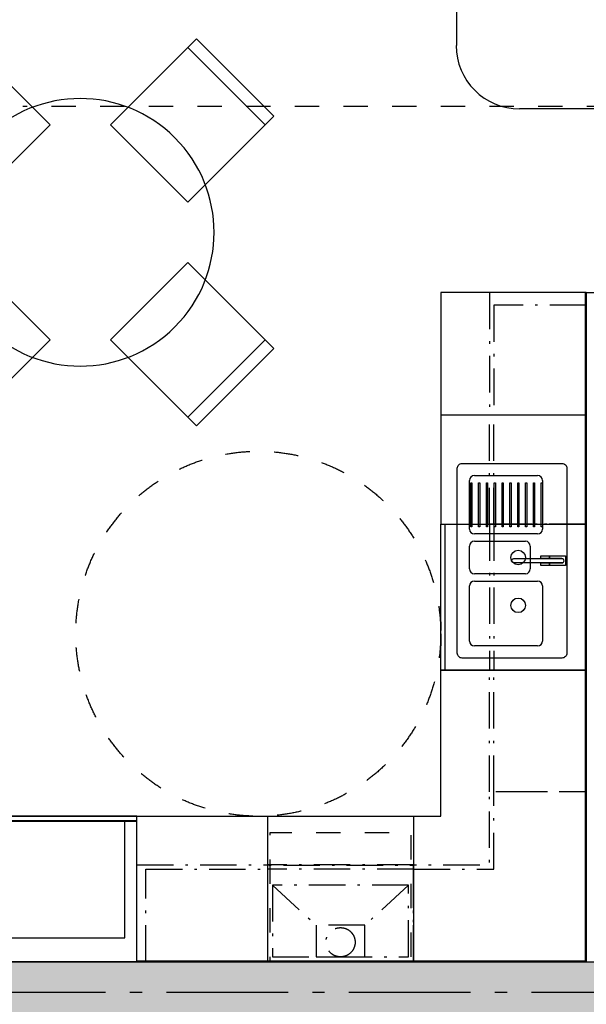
# Model space of a CAD drawing. Header units: millimetres. Extents: x 159314 to 204638, y 149488 to 189280.
# Tile 13 of 43: x 177368 to 179696, y 173044 to 177091. Entities that reach past the tile are written whole.
import ezdxf
from ezdxf.enums import TextEntityAlignment as Align

# ---------------------------------------------------------------- set-up
doc = ezdxf.new("R2010")
doc.units = ezdxf.units.MM
doc.header["$LTSCALE"] = 0.5
doc.header["$MEASUREMENT"] = 0
doc.set_wipeout_variables(frame=1)
for name, pattern in [('Akselinje', [1500, 1000, -200, 100, -200]), ('Over snittplan', [520, 300, -100, 20, -100]), ('PLINE', [0]), ('Stipling', [400, 200, -200]), ('Wipeout_Contour', [2000, 0, -2000])]:
    doc.linetypes.add(name, pattern=pattern)
for name, color, linetype in [('0(Nye konstruksjoner)', 7, 'Continuous'), ('24-- Innervegger (Skravur)(Nye konstruksjoner)', 7, 'Continuous'), ('24-- Innervegger(Nye konstruksjoner)', 7, 'Continuous'), ('273- Kjøkkeninnredning (Skravur)(Nye konstruksjoner)', 7, 'Continuous'), ('273- Kjøkkeninnredning(Nye konstruksjoner)', 7, 'Continuous'), ('315- Utstyr for sanitærinstallasjoner(Nye konstruksjoner)', 7, 'Continuous'), ('68-- Inventar (løst)(Nye konstruksjoner)', 7, 'Continuous'), ('822- Modullinjer(Nye konstruksjoner)', 7, 'Continuous'), ('862- M___Nettoareal(Nye konstruksjoner)', 7, 'Continuous'), ('862- M___Nettoareal(Polylinje)(Nye konstruksjoner)', 7, 'Continuous'), ('862- M___Nettoareal(Tekst)(Nye konstruksjoner)', 7, 'Continuous'), ('878- Annen overflate_visuell informasjon_snusirkler(Nye konstruksjoner)', 7, 'Continuous')]:
    doc.layers.add(name, color=color, linetype=linetype)
doc.styles.add('GENERATED_STYLE_1', font='arial.ttf')
doc.styles.add('GENERATED_STYLE_4', font='arialbd.ttf')
doc.linetypes.add('Fasade_Snitt markør', pattern='A,0,[1,02 A 200 20 001 Plan 2. etasje1.Shx,S=3.174603,R=0,X=0,Y=0],-800,0', length=800)

# ---------------------------------------------------------------- blocks, each defined once
blk = doc.blocks.new('Leilighet 5_102_9_1', base_point=(175190.7, 178886))
at = {"layer": '862- M___Nettoareal(Polylinje)(Nye konstruksjoner)', "linetype": 'PLINE', "flags": 128}
blk.add_lwpolyline([(176598.9, 180733.7), (176598.9, 173218.7), (184098.9, 173218.7), (184098.9, 180733.7)], close=True, dxfattribs=at)
at = {"layer": '862- M___Nettoareal(Tekst)(Nye konstruksjoner)', "style": 'GENERATED_STYLE_1'}
for tag, height, p in [('DUMMY_861', 300, (176128.6, 179239.6)), ('ROOM_NAME', 300, (174252.9, 179171)), ('DUMMY_862', 150, (174252.9, 178768.2))]:
    blk.add_attdef(tag, text='', height=height, dxfattribs=at).set_placement(p, align=Align.TOP_LEFT)
blk = doc.blocks.new('Stue_kjøkken_101_12_1', base_point=(176102.4, 182916.1))
at = {"layer": '862- M___Nettoareal(Polylinje)(Nye konstruksjoner)', "linetype": 'PLINE', "flags": 128}
blk.add_lwpolyline([(176598.9, 180733.7), (176598.9, 176327.4), (176598.9, 173218.7), (179696.2, 173218.7), (179696.2, 175969), (180198.9, 175969), (180198.9, 180733.7)], close=True, dxfattribs=at)
at = {"layer": '862- M___Nettoareal(Tekst)(Nye konstruksjoner)', "style": 'GENERATED_STYLE_1'}
for tag, height, p in [('DUMMY_861', 200, (178936.5, 180040.3)), ('ROOM_NAME', 200, (177351, 179994.6)), ('DUMMY_862', 150, (177351, 179726))]:
    blk.add_attdef(tag, text='', height=height, dxfattribs=at).set_placement(p, align=Align.TOP_LEFT)
blk = doc.blocks.new('Stol 10[15]_1', base_point=(176821.1, 175739.2))
at = {"layer": '68-- Inventar (løst)(Nye konstruksjoner)', "linetype": 'Continuous'}
blk.add_line((176856.5, 175774.6), (177174.7, 175456.4), dxfattribs=at)
at = {"layer": '68-- Inventar (løst)(Nye konstruksjoner)', "linetype": 'Continuous', "flags": 128}
blk.add_lwpolyline([(177174.7, 176092.8), (177492.9, 175774.6), (177139.3, 175421), (176821.1, 175739.2)], close=True, dxfattribs=at)
blk = doc.blocks.new('Stol 10[16]_1', base_point=(178093.9, 177012))
at = {"layer": '68-- Inventar (løst)(Nye konstruksjoner)', "linetype": 'Continuous'}
blk.add_line((178058.6, 176976.7), (178376.8, 176658.5), dxfattribs=at)
at = {"layer": '68-- Inventar (løst)(Nye konstruksjoner)', "linetype": 'Continuous', "flags": 128}
blk.add_lwpolyline([(177740.4, 176658.5), (178058.6, 176340.3), (178412.1, 176693.8), (178093.9, 177012)], close=True, dxfattribs=at)
blk = doc.blocks.new('Stol 10[17]_1', base_point=(178093.9, 175421))
at = {"layer": '68-- Inventar (løst)(Nye konstruksjoner)', "linetype": 'Continuous'}
blk.add_line((178058.6, 175456.4), (178376.8, 175774.6), dxfattribs=at)
at = {"layer": '68-- Inventar (løst)(Nye konstruksjoner)', "linetype": 'Continuous', "flags": 128}
blk.add_lwpolyline([(177740.4, 175774.6), (178058.6, 176092.8), (178412.1, 175739.2), (178093.9, 175421)], close=True, dxfattribs=at)
blk = doc.blocks.new('Stol 10[18]_1', base_point=(176821.1, 176693.8))
at = {"layer": '68-- Inventar (løst)(Nye konstruksjoner)', "linetype": 'Continuous'}
blk.add_line((176856.5, 176658.5), (177174.7, 176976.7), dxfattribs=at)
at = {"layer": '68-- Inventar (løst)(Nye konstruksjoner)', "linetype": 'Continuous', "flags": 128}
blk.add_lwpolyline([(177174.7, 176340.3), (177492.9, 176658.5), (177139.3, 177012), (176821.1, 176693.8)], close=True, dxfattribs=at)
blk = doc.blocks.new('Oppvaskmaskin integrert[80]_1', base_point=(179098.2, 175466.7))
at = {"layer": '273- Kjøkkeninnredning(Nye konstruksjoner)', "linetype": 'PLINE'}
for p, q in [((179098.2, 175466.7), (179098.2, 175016.7)), ((179098.2, 175466.7), (179696.2, 175466.7)), ((179696.2, 175466.7), (179696.2, 175016.7)), ((179098.2, 175016.7), (179696.2, 175016.7))]:
    blk.add_line(p, q, dxfattribs=at)
blk = doc.blocks.new('Underskap hjørne L[81]_1', base_point=(179696.2, 173218.7))
at = {"linetype": 'Wipeout_Contour', "ltscale": 1498161.543586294}
blk.add_wipeout([(178986.2, 173218.7), (179696.2, 173218.7), (179696.2, 174416.7), (179098.2, 174416.7), (179098.2, 173816.7), (178986.2, 173816.7)], dxfattribs=at).dxf.layer = '273- Kjøkkeninnredning (Skravur)(Nye konstruksjoner)'
at = {"layer": '273- Kjøkkeninnredning(Nye konstruksjoner)', "linetype": 'PLINE'}
for p, q in [((179098.2, 173816.7), (179098.2, 174416.7)), ((179098.2, 174416.7), (179696.2, 174416.7)), ((179098.2, 173816.7), (179098.2, 174416.7)), ((179696.2, 174416.7), (179696.2, 173218.7)), ((179696.2, 174416.7), (179696.2, 173218.7)), ((178986.2, 173218.7), (178986.2, 173816.7)), ((178986.2, 173816.7), (179098.2, 173816.7)), ((178986.2, 173816.7), (179098.2, 173816.7)), ((179696.2, 173218.7), (178986.2, 173218.7)), ((179696.2, 173218.7), (178986.2, 173218.7))]:
    blk.add_line(p, q, dxfattribs=at)
blk = doc.blocks.new('Overskap hjørne L[82]_1', base_point=(179696.2, 173218.7))
at = {"layer": '273- Kjøkkeninnredning(Nye konstruksjoner)', "linetype": 'Over snittplan'}
for p, q in [((179316.2, 173598.7), (179316.2, 173917.7)), ((178986.2, 173598.7), (179316.2, 173598.7))]:
    blk.add_line(p, q, dxfattribs=at)
at = {"layer": '273- Kjøkkeninnredning(Nye konstruksjoner)', "linetype": 'Over snittplan', "flags": 128}
blk.add_lwpolyline([(178986.2, 173218.7), (178986.2, 173616.7), (179298.2, 173616.7), (179298.2, 173917.7), (179696.2, 173917.7), (179696.2, 173218.7)], close=True, dxfattribs=at)
blk = doc.blocks.new('Underskap[83]_1', base_point=(179696.2, 175968.7))
at = {"linetype": 'Wipeout_Contour', "ltscale": 1004471.078832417}
blk.add_wipeout([(179098.2, 175968.7), (179098.2, 175466.7), (179696.2, 175466.7), (179696.2, 175968.7)], dxfattribs=at).dxf.layer = '273- Kjøkkeninnredning (Skravur)(Nye konstruksjoner)'
at = {"layer": '273- Kjøkkeninnredning(Nye konstruksjoner)', "linetype": 'PLINE'}
for p, q in [((179098.2, 175968.7), (179098.2, 175466.7)), ((179696.2, 175968.7), (179098.2, 175968.7)), ((179098.2, 175968.7), (179098.2, 175466.7)), ((179696.2, 175466.7), (179696.2, 175968.7)), ((179696.2, 175466.7), (179696.2, 175968.7)), ((179098.2, 175466.7), (179696.2, 175466.7))]:
    blk.add_line(p, q, dxfattribs=at)
blk = doc.blocks.new('Høyskap[84]_1', base_point=(177249.2, 173218.7))
at = {"linetype": 'Wipeout_Contour', "ltscale": 993033.278602}
blk.add_wipeout([(177249.2, 173816.7), (177249.2, 173218.7), (177849.2, 173218.7), (177849.2, 173816.7)], dxfattribs=at).dxf.layer = '273- Kjøkkeninnredning (Skravur)(Nye konstruksjoner)'
at = {"layer": '273- Kjøkkeninnredning(Nye konstruksjoner)', "linetype": 'PLINE'}
blk.add_line((177249.2, 173798.7), (177849.2, 173798.7), dxfattribs=at)
at = {"layer": '273- Kjøkkeninnredning(Nye konstruksjoner)', "linetype": 'PLINE', "flags": 128}
blk.add_lwpolyline([(177249.2, 173816.7), (177849.2, 173816.7), (177849.2, 173218.7), (177249.2, 173218.7)], close=True, dxfattribs=at)
blk = doc.blocks.new('Innebygget ovn[85]_1', base_point=(177849.2, 173816.7))
at = {"layer": '273- Kjøkkeninnredning(Nye konstruksjoner)', "linetype": 'PLINE'}
for p, q in [((177299.2, 173796.7), (177299.2, 173316.7)), ((177799.2, 173316.7), (177799.2, 173796.7)), ((177299.2, 173316.7), (177799.2, 173316.7))]:
    blk.add_line(p, q, dxfattribs=at)
at = {"layer": '273- Kjøkkeninnredning(Nye konstruksjoner)', "linetype": 'PLINE', "flags": 128}
blk.add_lwpolyline([(177849.2, 173796.7), (177849.2, 173816.7), (177249.2, 173816.7), (177249.2, 173796.7)], close=True, dxfattribs=at)
blk = doc.blocks.new('Underskap[86]_1', base_point=(178386.2, 173218.7))
at = {"linetype": 'Wipeout_Contour', "ltscale": 996290.985279}
blk.add_wipeout([(178386.2, 173816.7), (178386.2, 173218.7), (178986.2, 173218.7), (178986.2, 173816.7)], dxfattribs=at).dxf.layer = '273- Kjøkkeninnredning (Skravur)(Nye konstruksjoner)'
at = {"layer": '273- Kjøkkeninnredning(Nye konstruksjoner)', "linetype": 'PLINE'}
for p, q in [((178386.2, 173816.7), (178986.2, 173816.7)), ((178386.2, 173218.7), (178386.2, 173816.7)), ((178386.2, 173816.7), (178986.2, 173816.7)), ((178986.2, 173816.7), (178986.2, 173218.7)), ((178986.2, 173218.7), (178386.2, 173218.7)), ((178986.2, 173218.7), (178386.2, 173218.7))]:
    blk.add_line(p, q, dxfattribs=at)
blk = doc.blocks.new('Innebygget koketopp[87]_1', base_point=(178396.2, 173218.7))
at = {"layer": '273- Kjøkkeninnredning(Nye konstruksjoner)', "linetype": 'Stipling', "flags": 128}
blk.add_lwpolyline([(178396.2, 173218.7), (178976.2, 173218.7), (178976.2, 173748.7), (178396.2, 173748.7)], close=True, dxfattribs=at)
blk = doc.blocks.new('Underskap[88]_1', base_point=(177849.2, 173218.7))
at = {"linetype": 'Wipeout_Contour', "ltscale": 994660.796224}
blk.add_wipeout([(177849.2, 173816.7), (177849.2, 173218.7), (178386.2, 173218.7), (178386.2, 173816.7)], dxfattribs=at).dxf.layer = '273- Kjøkkeninnredning (Skravur)(Nye konstruksjoner)'
at = {"layer": '273- Kjøkkeninnredning(Nye konstruksjoner)', "linetype": 'PLINE'}
for p, q in [((177849.2, 173816.7), (178386.2, 173816.7)), ((177849.2, 173218.7), (177849.2, 173816.7)), ((177849.2, 173816.7), (178386.2, 173816.7)), ((178386.2, 173816.7), (178386.2, 173218.7)), ((178386.2, 173218.7), (177849.2, 173218.7)), ((178386.2, 173218.7), (177849.2, 173218.7))]:
    blk.add_line(p, q, dxfattribs=at)
blk = doc.blocks.new('Ventilator innebygget[89]_1', base_point=(178986.2, 173613.9))
at = {"layer": '273- Kjøkkeninnredning(Nye konstruksjoner)', "linetype": 'Over snittplan'}
for p, q in [((178966.2, 173533.9), (178406.2, 173533.9)), ((178406.2, 173533.9), (178406.2, 173238.7)), ((178406.2, 173533.9), (178586.2, 173368.7)), ((178966.2, 173533.9), (178786.2, 173368.7)), ((178966.2, 173238.7), (178966.2, 173533.9)), ((178786.2, 173368.7), (178586.2, 173368.7)), ((178586.2, 173368.7), (178586.2, 173238.7)), ((178786.2, 173238.7), (178786.2, 173368.7)), ((178406.2, 173238.7), (178966.2, 173238.7)), ((178586.2, 173238.7), (178786.2, 173238.7))]:
    blk.add_line(p, q, dxfattribs=at)
at = {"layer": '273- Kjøkkeninnredning(Nye konstruksjoner)', "linetype": 'Over snittplan', "flags": 128}
blk.add_lwpolyline([(178986.2, 173218.7), (178986.2, 173613.9), (178386.2, 173613.9), (178386.2, 173218.7)], close=True, dxfattribs=at)
at = {"layer": '273- Kjøkkeninnredning(Nye konstruksjoner)', "linetype": 'Over snittplan'}
blk.add_circle((178686.2, 173298.7), 60, dxfattribs=at)
blk = doc.blocks.new('Bord rundt 01[112]_1', base_point=(177616.6, 176216.5))
at = {"layer": '68-- Inventar (løst)(Nye konstruksjoner)', "linetype": 'PLINE', "flags": 128}
blk.add_lwpolyline([(178005.5, 175827.6, 1), (177227.7, 176605.4, 1)], format="xyb", close=True, dxfattribs=at)
blk = doc.blocks.new('Underskap[122]_1', base_point=(179696.2, 174416.7))
at = {"linetype": 'Wipeout_Contour', "ltscale": 1001673.5057386}
blk.add_wipeout([(179098.2, 174416.7), (179696.2, 174416.7), (179696.2, 175016.7), (179098.2, 175016.7)], dxfattribs=at).dxf.layer = '273- Kjøkkeninnredning (Skravur)(Nye konstruksjoner)'
at = {"layer": '273- Kjøkkeninnredning(Nye konstruksjoner)', "linetype": 'PLINE'}
for p, q in [((179098.2, 174416.7), (179098.2, 175016.7)), ((179098.2, 174416.7), (179098.2, 175016.7)), ((179116.2, 174416.7), (179116.2, 175016.7)), ((179696.2, 175016.7), (179696.2, 174416.7)), ((179696.2, 175016.7), (179696.2, 174416.7)), ((179696.2, 174416.7), (179098.2, 174416.7))]:
    blk.add_line(p, q, dxfattribs=at)
at = {"linetype": 'Wipeout_Contour', "ltscale": 5010375.623943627}
blk.add_wipeout([(179166.2, 174486.7), (179166.2, 174486.7), (179172.1, 174472.5), (179186.2, 174466.7), (179186.2, 174466.7), (179596.2, 174466.7), (179596.2, 174466.7), (179610.4, 174472.5), (179616.2, 174486.7), (179616.2, 174486.7), (179616.2, 175246.7), (179616.2, 175246.7), (179610.4, 175260.8), (179596.2, 175266.7), (179596.2, 175266.7), (179186.2, 175266.7), (179186.2, 175266.7), (179172.1, 175260.8), (179166.2, 175246.7), (179166.2, 175246.7)], dxfattribs=at).dxf.layer = '273- Kjøkkeninnredning (Skravur)(Nye konstruksjoner)'
at = {"layer": '273- Kjøkkeninnredning(Nye konstruksjoner)', "linetype": 'PLINE'}
for p, q in [((179216.2, 174996.7), (179216.2, 175196.7)), ((179236.2, 175216.7), (179496.2, 175216.7)), ((179516.2, 175196.7), (179516.2, 174996.7)), ((179221.2, 175006.7), (179221.2, 175186.7)), ((179221.2, 175186.7), (179226.2, 175186.7)), ((179226.2, 175186.7), (179226.2, 175006.7)), ((179253.4, 175006.7), (179253.4, 175186.7)), ((179253.4, 175186.7), (179258.4, 175186.7)), ((179258.4, 175186.7), (179258.4, 175006.7)), ((179285.7, 175006.7), (179285.7, 175186.7)), ((179285.7, 175186.7), (179290.7, 175186.7)), ((179290.7, 175186.7), (179290.7, 175006.7)), ((179317.9, 175006.7), (179317.9, 175186.7)), ((179317.9, 175186.7), (179322.9, 175186.7)), ((179322.9, 175186.7), (179322.9, 175006.7)), ((179350.1, 175006.7), (179350.1, 175186.7)), ((179350.1, 175186.7), (179355.1, 175186.7)), ((179355.1, 175186.7), (179355.1, 175006.7)), ((179382.3, 175006.7), (179382.3, 175186.7)), ((179382.3, 175186.7), (179387.3, 175186.7)), ((179387.3, 175186.7), (179387.3, 175006.7)), ((179414.5, 175006.7), (179414.5, 175186.7)), ((179414.5, 175186.7), (179419.5, 175186.7)), ((179419.5, 175186.7), (179419.5, 175006.7)), ((179446.8, 175006.7), (179446.8, 175186.7)), ((179446.8, 175186.7), (179451.8, 175186.7)), ((179451.8, 175186.7), (179451.8, 175006.7)), ((179479, 175006.7), (179479, 175186.7)), ((179479, 175186.7), (179484, 175186.7)), ((179484, 175186.7), (179484, 175006.7)), ((179511.2, 175006.7), (179511.2, 175186.7)), ((179511.2, 175186.7), (179516.2, 175186.7)), ((179516.2, 175186.7), (179516.2, 175006.7)), ((179098.2, 175016.7), (179696.2, 175016.7)), ((179226.2, 175006.7), (179221.2, 175006.7)), ((179258.4, 175006.7), (179253.4, 175006.7)), ((179290.7, 175006.7), (179285.7, 175006.7)), ((179322.9, 175006.7), (179317.9, 175006.7)), ((179355.1, 175006.7), (179350.1, 175006.7)), ((179387.3, 175006.7), (179382.3, 175006.7)), ((179419.5, 175006.7), (179414.5, 175006.7)), ((179451.8, 175006.7), (179446.8, 175006.7)), ((179484, 175006.7), (179479, 175006.7)), ((179516.2, 175006.7), (179511.2, 175006.7)), ((179496.2, 174976.7), (179236.2, 174976.7)), ((179216.2, 174833.3), (179216.2, 174926.7)), ((179236.2, 174946.7), (179446.2, 174946.7)), ((179466.2, 174926.7), (179466.2, 174833.3)), ((179446.2, 174813.3), (179236.2, 174813.3)), ((179216.2, 174536.7), (179216.2, 174763.3)), ((179236.2, 174783.3), (179496.2, 174783.3)), ((179516.2, 174763.3), (179516.2, 174536.7)), ((179496.2, 174516.7), (179236.2, 174516.7))]:
    blk.add_line(p, q, dxfattribs=at)
at = {"layer": '273- Kjøkkeninnredning(Nye konstruksjoner)', "linetype": 'PLINE', "flags": 128}
for points in [[(179166.2, 174486.7), (179166.2, 175246.7, -0.414214), (179186.2, 175266.7), (179596.2, 175266.7, -0.414214), (179616.2, 175246.7), (179616.2, 174486.7, -0.414214), (179596.2, 174466.7), (179186.2, 174466.7, -0.414214)], [(179398.3, 174857.7, -1), (179398.4, 174875.7), (179596.2, 174875.7, -1), (179596.2, 174857.7)]]:
    blk.add_lwpolyline(points, format="xyb", close=True, dxfattribs=at)
at = {"layer": '273- Kjøkkeninnredning(Nye konstruksjoner)', "linetype": 'PLINE'}
for centre in [(179416.2, 174880), (179416.2, 174683.3)]:
    blk.add_circle(centre, 30, dxfattribs=at)
for centre, start, end in [((179236.2, 175196.7), 90, 180), ((179496.2, 175196.7), 0, 90), ((179236.2, 174996.7), 180, 270), ((179496.2, 174996.7), 270, 0), ((179236.2, 174926.7), 90, 180), ((179446.2, 174926.7), 0, 90), ((179236.2, 174833.3), 180, 270), ((179446.2, 174833.3), 270, 0), ((179236.2, 174763.3), 90, 180), ((179496.2, 174763.3), 0, 90), ((179236.2, 174536.7), 180, 270), ((179496.2, 174536.7), 270, 0)]:
    blk.add_arc(centre, 20, start, end, dxfattribs=at)
at = {"linetype": 'Wipeout_Contour', "ltscale": 3258538.944521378}
blk.add_wipeout([(179545.2, 174846.7), (179610.2, 174846.7), (179610.2, 174886.6), (179545.2, 174886.6), (179545.2, 174875.7), (179596.2, 174875.7), (179596.2, 174875.7), (179602.6, 174873), (179605.2, 174866.7), (179602.6, 174860.3), (179596.2, 174857.7), (179596.2, 174857.7), (179545.2, 174857.7)], dxfattribs=at).dxf.layer = '273- Kjøkkeninnredning (Skravur)(Nye konstruksjoner)'
at = {"layer": '273- Kjøkkeninnredning(Nye konstruksjoner)', "linetype": 'PLINE', "flags": 128}
blk.add_lwpolyline([(179545.2, 174846.7), (179545.2, 174857.7), (179596.2, 174857.7, 1), (179596.2, 174875.7), (179545.2, 174875.7), (179545.2, 174886.6), (179610.2, 174886.6), (179610.2, 174846.7)], format="xyb", close=True, dxfattribs=at)
at = {"linetype": 'Wipeout_Contour', "ltscale": 1002422.460665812}
blk.add_wipeout([(179509.2, 174847), (179544.2, 174847), (179544.2, 174857.7), (179509.2, 174857.7)], dxfattribs=at).dxf.layer = '273- Kjøkkeninnredning (Skravur)(Nye konstruksjoner)'
at = {"layer": '273- Kjøkkeninnredning(Nye konstruksjoner)', "linetype": 'PLINE', "flags": 128}
blk.add_lwpolyline([(179509.2, 174847), (179509.2, 174857.7), (179544.2, 174857.7), (179544.2, 174847)], close=True, dxfattribs=at)
at = {"linetype": 'Wipeout_Contour', "ltscale": 1002502.551456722}
blk.add_wipeout([(179509.2, 174886.4), (179509.2, 174875.7), (179544.2, 174875.7), (179544.2, 174886.4)], dxfattribs=at).dxf.layer = '273- Kjøkkeninnredning (Skravur)(Nye konstruksjoner)'
at = {"layer": '273- Kjøkkeninnredning(Nye konstruksjoner)', "linetype": 'PLINE', "flags": 128}
blk.add_lwpolyline([(179509.2, 174886.4), (179544.2, 174886.4), (179544.2, 174875.7), (179509.2, 174875.7)], close=True, dxfattribs=at)
blk = doc.blocks.new('Overskap[123]_1', base_point=(178986.2, 173218.7))
at = {"layer": '273- Kjøkkeninnredning(Nye konstruksjoner)', "linetype": 'Over snittplan'}
blk.add_line((178986.2, 173598.7), (178386.2, 173598.7), dxfattribs=at)
at = {"layer": '273- Kjøkkeninnredning(Nye konstruksjoner)', "linetype": 'Over snittplan', "flags": 128}
blk.add_lwpolyline([(178986.2, 173616.7), (178386.2, 173616.7), (178386.2, 173218.7), (178986.2, 173218.7)], close=True, dxfattribs=at)
blk = doc.blocks.new('Overskap[124]_1', base_point=(179696.2, 175016.7))
at = {"layer": '273- Kjøkkeninnredning(Nye konstruksjoner)', "linetype": 'Over snittplan'}
blk.add_line((179316.2, 175016.7), (179316.2, 174416.7), dxfattribs=at)
at = {"layer": '273- Kjøkkeninnredning(Nye konstruksjoner)', "linetype": 'Over snittplan', "flags": 128}
blk.add_lwpolyline([(179298.2, 175016.7), (179298.2, 174416.7), (179696.2, 174416.7), (179696.2, 175016.7)], close=True, dxfattribs=at)
blk = doc.blocks.new('Overskap[125]_1', base_point=(179696.2, 175016.7))
at = {"layer": '273- Kjøkkeninnredning(Nye konstruksjoner)', "linetype": 'Over snittplan'}
blk.add_line((179316.2, 175016.7), (179316.2, 175466.7), dxfattribs=at)
at = {"layer": '273- Kjøkkeninnredning(Nye konstruksjoner)', "linetype": 'Over snittplan', "flags": 128}
blk.add_lwpolyline([(179298.2, 175016.7), (179298.2, 175466.7), (179696.2, 175466.7), (179696.2, 175016.7)], close=True, dxfattribs=at)
blk = doc.blocks.new('Overskap[126]_1', base_point=(179696.2, 173916.7))
at = {"layer": '273- Kjøkkeninnredning(Nye konstruksjoner)', "linetype": 'Over snittplan'}
blk.add_line((179316.2, 173916.7), (179316.2, 174416.7), dxfattribs=at)
at = {"layer": '273- Kjøkkeninnredning(Nye konstruksjoner)', "linetype": 'Over snittplan', "flags": 128}
blk.add_lwpolyline([(179298.2, 173916.7), (179298.2, 174416.7), (179696.2, 174416.7), (179696.2, 173916.7)], close=True, dxfattribs=at)
blk = doc.blocks.new('Overskap[138]_1', base_point=(179696.2, 175968.7))
at = {"layer": '273- Kjøkkeninnredning(Nye konstruksjoner)', "linetype": 'Over snittplan'}
for p, q in [((179316.2, 175916.7), (179316.2, 175466.7)), ((179696.2, 175916.7), (179316.2, 175916.7))]:
    blk.add_line(p, q, dxfattribs=at)
at = {"layer": '273- Kjøkkeninnredning(Nye konstruksjoner)', "linetype": 'Over snittplan', "flags": 128}
blk.add_lwpolyline([(179298.2, 175968.7), (179298.2, 175466.7), (179696.2, 175466.7), (179696.2, 175968.7)], close=True, dxfattribs=at)
blk = doc.blocks.new('Overskap[139]_1', base_point=(177849.2, 173218.7))
at = {"layer": '273- Kjøkkeninnredning(Nye konstruksjoner)', "linetype": 'Over snittplan'}
for p, q in [((177886.2, 173598.7), (178386.2, 173598.7)), ((177886.2, 173218.7), (177886.2, 173598.7))]:
    blk.add_line(p, q, dxfattribs=at)
at = {"layer": '273- Kjøkkeninnredning(Nye konstruksjoner)', "linetype": 'Over snittplan', "flags": 128}
blk.add_lwpolyline([(177849.2, 173616.7), (178386.2, 173616.7), (178386.2, 173218.7), (177849.2, 173218.7)], close=True, dxfattribs=at)
blk = doc.blocks.new('Standard grid marker[152]_1', base_point=(171771, 173093.7))
at = {"layer": '822- Modullinjer(Nye konstruksjoner)', "linetype": 'Akselinje'}
blk.add_line((171971, 173093.7), (202944.9, 173093.7), dxfattribs=at)
at = {"layer": '822- Modullinjer(Nye konstruksjoner)', "style": 'GENERATED_STYLE_4'}
for tag, p in [('AC_MarkerText_1_0', (171271, 173268.7)), ('AC_MarkerText_1_1', (203644.9, 173268.7))]:
    blk.add_attdef(tag, text='', height=350, dxfattribs=at).set_placement(p, align=Align.TOP_CENTER)

msp = doc.modelspace()

# ---------------------------------------------------------------- hatches: boundary and pattern name
at = {"layer": '24-- Innervegger (Skravur)(Nye konstruksjoner)', "linetype": 'Continuous'}
msp.add_hatch(color=256, dxfattribs=at).paths.add_polyline_path([(176598.9, 172968.7), (184098.9, 172968.7), (184098.9, 173218.7), (176598.9, 173218.7)])

# ---------------------------------------------------------------- linework, layer by layer
at = {"layer": '0(Nye konstruksjoner)', "linetype": 'Fasade_Snitt markør'}
for p, q in [((179163.7, 176985), (179163.7, 178818.7)), ((181035.9, 176724), (179422.3, 176724))]:
    msp.add_line(p, q, dxfattribs=at)
msp.add_arc((179422.3, 176985), 261, 180, 270, dxfattribs=at)
at = {"layer": '24-- Innervegger(Nye konstruksjoner)', "linetype": 'PLINE', "flags": 128}
msp.add_lwpolyline([(179696.2, 173218.7), (176598.9, 173218.7)], dxfattribs=at)
at = {"layer": '878- Annen overflate_visuell informasjon_snusirkler(Nye konstruksjoner)', "linetype": 'Stipling'}
msp.add_lwpolyline([(180198.9, 176733.7), (177381, 176733.7)], dxfattribs=at)

# ---------------------------------------------------------------- block references
at = {"layer": '273- Kjøkkeninnredning(Nye konstruksjoner)', "linetype": 'PLINE'}
msp.add_blockref('Oppvaskmaskin integrert[80]_1', (179098.2, 175466.7), dxfattribs=at)
at = {"layer": '68-- Inventar (løst)(Nye konstruksjoner)', "linetype": 'Continuous'}
for name, p in [('Stol 10[18]_1', (176821.1, 176693.8)), ('Stol 10[16]_1', (178093.9, 177012)), ('Stol 10[15]_1', (176821.1, 175739.2)), ('Stol 10[17]_1', (178093.9, 175421))]:
    msp.add_blockref(name, p, dxfattribs=at)
at = {"layer": '68-- Inventar (løst)(Nye konstruksjoner)', "linetype": 'PLINE'}
msp.add_blockref('Bord rundt 01[112]_1', (177616.6, 176216.5), dxfattribs=at)
at = {"layer": '862- M___Nettoareal(Nye konstruksjoner)', "linetype": 'Continuous'}
for name, p in [('Leilighet 5_102_9_1', (175190.7, 178886)), ('Stue_kjøkken_101_12_1', (176102.4, 182916.1))]:
    msp.add_blockref(name, p, dxfattribs=at)

# ---------------------------------------------------------------- next in the draw order: block references
at = {"layer": '273- Kjøkkeninnredning(Nye konstruksjoner)', "linetype": 'PLINE'}
for name, p in [('Underskap[83]_1', (179696.2, 175968.7)), ('Underskap hjørne L[81]_1', (179696.2, 173218.7)), ('Høyskap[84]_1', (177249.2, 173218.7))]:
    msp.add_blockref(name, p, dxfattribs=at)

# ---------------------------------------------------------------- next in the draw order: block references
at = {"layer": '273- Kjøkkeninnredning(Nye konstruksjoner)', "linetype": 'Over snittplan'}
for name, p in [('Overskap[138]_1', (179696.2, 175968.7)), ('Overskap hjørne L[82]_1', (179696.2, 173218.7))]:
    msp.add_blockref(name, p, dxfattribs=at)
at = {"layer": '273- Kjøkkeninnredning(Nye konstruksjoner)', "linetype": 'PLINE'}
for name, p in [('Underskap[122]_1', (179696.2, 174416.7)), ('Innebygget ovn[85]_1', (177849.2, 173816.7))]:
    msp.add_blockref(name, p, dxfattribs=at)

# ---------------------------------------------------------------- next in the draw order: linework, layer by layer
at = {"layer": '273- Kjøkkeninnredning(Nye konstruksjoner)', "linetype": 'PLINE', "flags": 128}
for points in [[(179693.2, 173218.7), (179693.2, 175968.7), (179696.2, 175968.7)], [(179696.2, 175968.7), (179696.2, 173221.7)]]:
    msp.add_lwpolyline(points, dxfattribs=at)
at = {"layer": '315- Utstyr for sanitærinstallasjoner(Nye konstruksjoner)', "linetype": 'Stipling'}
msp.add_line((179098.2, 173816.7), (179098.2, 174416.7), dxfattribs=at)

# ---------------------------------------------------------------- next in the draw order: block references
at = {"layer": '273- Kjøkkeninnredning(Nye konstruksjoner)', "linetype": 'Over snittplan'}
for name, p in [('Overskap[125]_1', (179696.2, 175016.7)), ('Overskap[124]_1', (179696.2, 175016.7)), ('Overskap[126]_1', (179696.2, 173916.7))]:
    msp.add_blockref(name, p, dxfattribs=at)
at = {"layer": '273- Kjøkkeninnredning(Nye konstruksjoner)', "linetype": 'PLINE'}
msp.add_blockref('Underskap[86]_1', (178386.2, 173218.7), dxfattribs=at)

# ---------------------------------------------------------------- next in the draw order: block references
at = {"layer": '273- Kjøkkeninnredning(Nye konstruksjoner)', "linetype": 'Stipling'}
msp.add_blockref('Innebygget koketopp[87]_1', (178396.2, 173218.7), dxfattribs=at)

# ---------------------------------------------------------------- next in the draw order: block references
at = {"layer": '273- Kjøkkeninnredning(Nye konstruksjoner)', "linetype": 'PLINE'}
msp.add_blockref('Underskap[88]_1', (177849.2, 173218.7), dxfattribs=at)

# ---------------------------------------------------------------- next in the draw order: linework, layer by layer
at = {"layer": '273- Kjøkkeninnredning(Nye konstruksjoner)', "linetype": 'PLINE', "flags": 128}
for points in [[(177849.2, 173218.7), (177849.2, 173221.7), (179696.2, 173221.7)], [(179693.2, 173218.7), (177849.2, 173218.7)]]:
    msp.add_lwpolyline(points, dxfattribs=at)
at = {"layer": '878- Annen overflate_visuell informasjon_snusirkler(Nye konstruksjoner)', "linetype": 'Stipling'}
msp.add_circle((178348.2, 174566.7), 750, dxfattribs=at)

# ---------------------------------------------------------------- next in the draw order: block references
at = {"layer": '273- Kjøkkeninnredning(Nye konstruksjoner)', "linetype": 'Over snittplan'}
for name, p in [('Overskap[139]_1', (177849.2, 173218.7)), ('Overskap[123]_1', (178986.2, 173218.7)), ('Ventilator innebygget[89]_1', (178986.2, 173613.9))]:
    msp.add_blockref(name, p, dxfattribs=at)
at = {"layer": '822- Modullinjer(Nye konstruksjoner)', "linetype": 'PLINE'}
msp.add_blockref('Standard grid marker[152]_1', (171771, 173093.7), dxfattribs=at)

doc.saveas('drawing.dxf')
